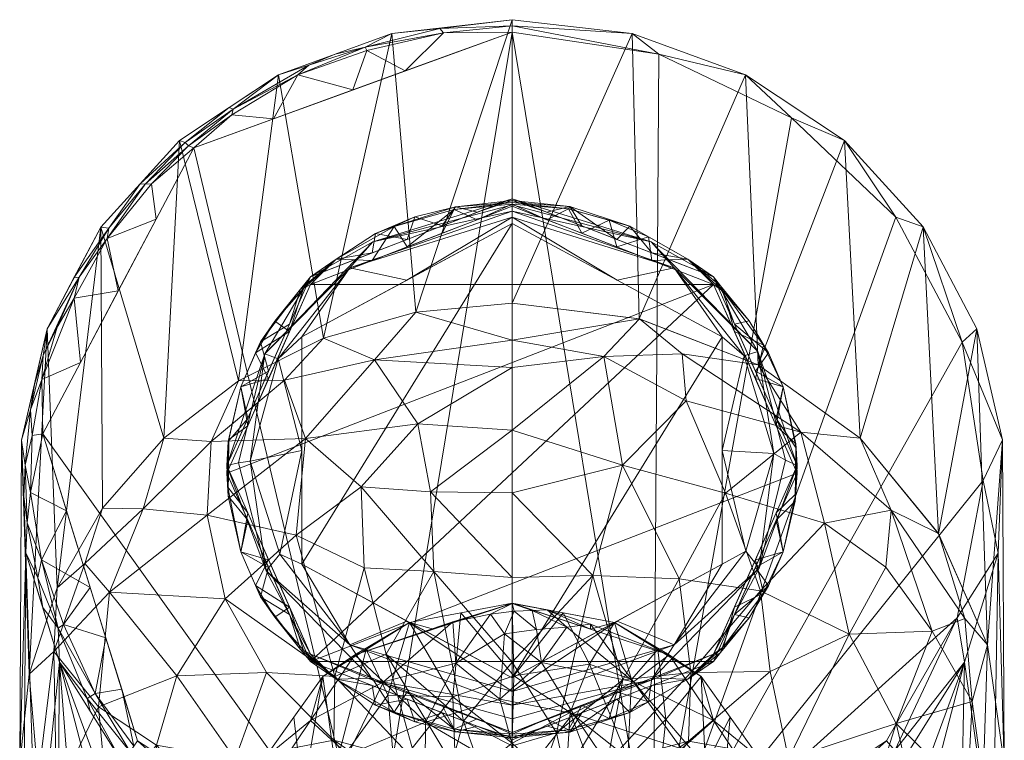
# Model space of a CAD drawing. Header units: millimetres. Extents: x -29 to 29, y -29 to 228.
# Tile 131 of 131: x -23 to 23, y 194 to 228. Entities that reach past the tile are written whole.
import ezdxf

# ---------------------------------------------------------------- set-up
doc = ezdxf.new("R2010")
doc.units = ezdxf.units.MM
doc.layers.add('A-GENM', color=13, linetype='Continuous')

# ---------------------------------------------------------------- blocks, each defined once
blk = doc.blocks.new('MODEL_FD1802-0GAA111AA - MODEL_FD1802-0GAA111AA-453237-Preview')
at = {"layer": 'A-GENM', "lineweight": 9}
mesh = blk.add_polyface(dxfattribs=at)
corners = [(0, -200.833, 182.222), (-4.849, -199.93, 181.881), (-8.959, -197.359, 180.911), (-11.704, -193.512, 179.46), (-12.666, -188.983, 177.751), (-11.679, -184.785, 176.022), (-9.986, -180.805, 174.06), (-8.969, -176.929, 171.623), (-8.678, -177.5, 170.855), (-8.387, -178.07, 170.087), (-10.715, -184.978, 174.043), (-11.648, -192.165, 176.953), (-7.44, -198.399, 179.305), (0, -200.829, 180.222), (0, -200.831, 181.222), (-9.544, -195.282, 178.129), (-3.72, -199.614, 179.763), (-11.181, -188.571, 175.498), (-9.551, -181.524, 172.065)]
mesh.append_faces([[corners[k] for k in face] for face in [(18, 8, 9), (8, 6, 7)]], dxfattribs={"vtx0": -1})
mesh.append_faces([[corners[k] for k in face] for face in [(17, 5, 10), (12, 2, 15), (5, 17, 4), (4, 11, 3)]], dxfattribs={"vtx0": -1, "vtx1": -1})
mesh.append_faces([[corners[k] for k in face] for face in [(16, 14, 1), (8, 18, 6)]], dxfattribs={"vtx0": -1, "vtx1": -1, "vtx2": -1})
mesh.append_faces([[corners[k] for k in face] for face in [(3, 11, 15), (1, 12, 16)]], dxfattribs={"vtx0": -1, "vtx2": -1})
mesh.append_faces([[corners[k] for k in face] for face in [(17, 11, 4), (1, 2, 12), (18, 10, 6), (2, 3, 15), (5, 6, 10)]], dxfattribs={"vtx1": -1, "vtx2": -1})
mesh.append_faces([[corners[k] for k in face] for face in [(14, 0, 1), (16, 13, 14)]], dxfattribs={"vtx2": -1})
mesh = blk.add_polyface(dxfattribs=at)
corners = [(0, -200.833, 182.222), (0, -200.831, 181.222), (0, -200.829, 180.222), (7.44, -198.399, 179.305), (11.648, -192.165, 176.953), (10.715, -184.978, 174.043), (8.387, -178.07, 170.087), (8.678, -177.5, 170.855), (8.969, -176.929, 171.623), (9.986, -180.805, 174.06), (11.679, -184.785, 176.022), (12.666, -188.983, 177.751), (11.704, -193.512, 179.46), (8.959, -197.359, 180.911), (4.849, -199.93, 181.881), (9.544, -195.282, 178.129), (3.72, -199.614, 179.763), (11.181, -188.571, 175.498), (9.551, -181.524, 172.065)]
mesh.append_faces([[corners[k] for k in face] for face in [(5, 10, 17), (15, 13, 3), (11, 17, 10), (12, 4, 11)]], dxfattribs={"vtx0": -1, "vtx1": -1})
mesh.append_faces([[corners[k] for k in face] for face in [(14, 1, 16), (9, 18, 7)]], dxfattribs={"vtx0": -1, "vtx1": -1, "vtx2": -1})
mesh.append_faces([[corners[k] for k in face] for face in [(11, 4, 17), (3, 13, 14), (9, 5, 18), (15, 12, 13), (5, 9, 10)]], dxfattribs={"vtx0": -1, "vtx2": -1})
mesh.append_faces([[corners[k] for k in face] for face in [(6, 7, 18), (8, 9, 7)]], dxfattribs={"vtx1": -1})
mesh.append_faces([[corners[k] for k in face] for face in [(15, 4, 12), (16, 3, 14)]], dxfattribs={"vtx1": -1, "vtx2": -1})
mesh.append_faces([[corners[k] for k in face] for face in [(14, 0, 1), (1, 2, 16)]], dxfattribs={"vtx2": -1})
mesh = blk.add_polyface(dxfattribs=at)
corners = [(8.387, -178.07, 170.087), (10.715, -184.978, 174.043), (11.648, -192.165, 176.953), (7.44, -198.399, 179.305), (0, -200.829, 180.222), (0, -200.829, 180.222), (-7.44, -198.399, 179.305), (-11.648, -192.165, 176.953), (-10.715, -184.978, 174.043), (-8.387, -178.07, 170.087), (0, -178.07, 170.087), (0, -188.504, 175.56), (0, -200.829, 180.222), (-2.895, -195.615, 178.255), (0, -200.829, 180.222), (0.353, -199.386, 179.677), (4.092, -195.203, 178.099), (-2.589, -199.704, 179.797), (3.138, -178.07, 170.087), (1.839, -183.25, 173.205), (-3.138, -178.07, 170.087), (-1.704, -181.524, 172.288), (-9.359, -180.953, 171.738), (-5.763, -178.07, 170.087), (-5.997, -182.965, 173.059), (-6.557, -188.135, 175.412), (-1.571, -185.102, 174.1), (-4.682, -180.362, 171.613), (5.972, -187.175, 175.015), (1.628, -180.379, 171.623), (9.359, -180.953, 171.738), (5.474, -181.816, 172.45), (4.12, -191.084, 176.545), (-0.45, -192.557, 177.101), (-5.295, -192.081, 176.921), (-9.544, -195.282, 178.129), (-5.754, -197.112, 178.819), (-8.021, -193.95, 177.626), (-8.666, -191.157, 176.572), (-11.181, -188.571, 175.498), (11.181, -188.571, 175.498), (8.351, -190.307, 176.252), (7.772, -193.657, 177.516), (9.544, -195.282, 178.129), (6.084, -197.112, 178.819), (2.805, -199.958, 179.893), (2.667, -197.997, 179.153), (0.576, -196.301, 178.513), (-1.4, -198.028, 179.165), (-1.164, -199.594, 179.756), (0, -200.829, 180.222), (-0.106, -200.462, 180.083), (1.026, -200.325, 180.032), (-0.956, -200.499, 180.098), (0, -200.829, 180.222), (-3.72, -199.614, 179.763), (-1.666, -200.522, 180.106), (-3.719, -199.845, 179.851), (-7.757, -185.631, 174.342), (-4.599, -184.987, 174.047), (1.493, -185.983, 174.499), (3.147, -188.212, 175.443), (-3.137, -187.558, 175.176), (5.763, -178.07, 170.087), (7.233, -184.614, 173.872), (3.72, -199.614, 179.763), (0, -200.829, 180.222)]
mesh.append_faces([[corners[k] for k in face] for face in [(52, 45, 14), (55, 56, 5)]], dxfattribs={"vtx0": -1})
mesh.append_faces([[corners[k] for k in face] for face in [(10, 21, 20), (20, 27, 23), (8, 58, 39), (3, 44, 43)]], dxfattribs={"vtx0": -1, "vtx1": -1})
mesh.append_faces([[corners[k] for k in face] for face in [(27, 21, 24), (51, 49, 15), (10, 29, 21), (47, 48, 13), (29, 31, 19), (37, 13, 36), (58, 8, 24), (45, 52, 46), (61, 11, 60), (26, 60, 11), (46, 47, 16), (49, 17, 48), (62, 34, 25), (44, 42, 43), (44, 16, 42), (32, 33, 11), (31, 63, 30), (18, 31, 29), (27, 22, 23), (19, 60, 26), (21, 26, 59), (21, 19, 26), (11, 33, 34), (38, 39, 25), (11, 62, 26), (25, 58, 59), (21, 27, 20), (22, 27, 24), (64, 40, 28), (32, 41, 42), (21, 29, 19), (19, 31, 64), (40, 41, 28), (16, 47, 33), (16, 33, 32), (33, 13, 34), (38, 34, 37), (17, 57, 36), (37, 7, 38), (36, 13, 48), (13, 37, 34), (36, 35, 37), (25, 34, 38), (42, 41, 2), (28, 41, 32), (32, 42, 16), (45, 44, 3), (46, 16, 44), (46, 52, 15), (45, 46, 44), (15, 48, 47), (15, 47, 46), (33, 47, 13), (49, 48, 15), (36, 48, 17), (53, 17, 49), (15, 52, 51), (51, 53, 49), (56, 17, 53), (17, 56, 57), (57, 56, 55), (36, 57, 6), (59, 58, 24), (39, 58, 25), (21, 59, 24), (59, 26, 62), (19, 28, 60), (61, 60, 28), (28, 32, 61), (32, 11, 61), (34, 62, 11), (59, 62, 25), (19, 64, 28), (30, 64, 31)]], dxfattribs={"vtx0": -1, "vtx1": -1, "vtx2": -1})
mesh.append_faces([[corners[k] for k in face] for face in [(37, 35, 7), (29, 10, 18), (64, 1, 40), (64, 30, 1), (36, 6, 35), (38, 7, 39), (41, 40, 2), (42, 2, 43), (45, 3, 65), (31, 18, 63)]], dxfattribs={"vtx0": -1, "vtx2": -1})
mesh.append_faces([[corners[k] for k in face] for face in [(54, 56, 53), (0, 30, 63), (50, 51, 52)]], dxfattribs={"vtx1": -1})
mesh.append_faces([[corners[k] for k in face] for face in [(8, 22, 24), (55, 6, 57)]], dxfattribs={"vtx1": -1, "vtx2": -1})
mesh.append_faces([[corners[k] for k in face] for face in [(22, 9, 23), (51, 12, 53), (65, 66, 45)]], dxfattribs={"vtx2": -1})
mesh = blk.add_polyface(dxfattribs=at)
corners = [(-18.524, -193.403, 125.938), (-21.423, -198.044, 127.69), (-23.021, -203.207, 129.638), (-23.222, -208.573, 131.662), (-22.012, -213.831, 133.646), (-19.467, -218.648, 135.464), (-15.738, -222.739, 137.007), (-11.052, -225.852, 138.182), (-5.695, -227.798, 138.916), (0, -228.459, 139.166), (0, -215.037, 174.737), (-6.022, -214.297, 174.458), (-11.652, -212.117, 173.635), (-16.485, -208.648, 172.327), (-20.192, -204.127, 170.621), (-22.522, -198.86, 168.633), (-23.313, -193.225, 166.507), (-22.764, -188.518, 164.731), (-21.142, -184.033, 163.039), (-18.524, -179.981, 161.51), (-18.524, -183.425, 152.383), (-18.525, -186.87, 143.257), (-18.524, -190.136, 134.597)]
mesh.append_faces([[corners[k] for k in face] for face in [(10, 8, 9)]], dxfattribs={"vtx0": -1})
mesh.append_faces([[corners[k] for k in face] for face in [(4, 15, 3)]], dxfattribs={"vtx0": -1, "vtx1": -1})
mesh.append_faces([[corners[k] for k in face] for face in [(1, 18, 21)]], dxfattribs={"vtx0": -1, "vtx1": -1, "vtx2": -1})
mesh.append_faces([[corners[k] for k in face] for face in [(17, 1, 2), (1, 21, 22), (16, 2, 3), (18, 20, 21), (1, 17, 18), (2, 16, 17), (3, 15, 16), (13, 5, 6), (14, 4, 5), (11, 7, 8), (6, 12, 13), (7, 11, 12), (8, 10, 11)]], dxfattribs={"vtx0": -1, "vtx2": -1})
mesh.append_faces([[corners[k] for k in face] for face in [(6, 7, 12), (14, 15, 4), (13, 14, 5)]], dxfattribs={"vtx1": -1, "vtx2": -1})
mesh.append_faces([[corners[k] for k in face] for face in [(22, 0, 1), (18, 19, 20)]], dxfattribs={"vtx2": -1})
mesh = blk.add_polyface(dxfattribs=at)
corners = [(0, -228.459, 139.166), (5.694, -227.798, 138.917), (11.052, -225.852, 138.182), (15.74, -222.737, 137.007), (19.47, -218.644, 135.462), (22.016, -213.821, 133.642), (23.223, -208.562, 131.658), (23.023, -203.216, 129.641), (21.426, -198.05, 127.692), (18.524, -193.403, 125.938), (18.524, -190.136, 134.597), (18.524, -186.869, 143.256), (18.524, -185.491, 146.907), (18.524, -184.114, 150.558), (18.524, -182.736, 154.208), (18.524, -181.359, 157.859), (18.524, -179.981, 161.51), (20.208, -182.349, 162.403), (21.549, -184.902, 163.367), (22.523, -187.597, 164.383), (23.115, -190.388, 165.436), (23.313, -193.225, 166.507), (22.865, -197.48, 168.113), (21.538, -201.572, 169.657), (19.384, -205.343, 171.079), (16.485, -208.648, 172.327), (12.952, -211.361, 173.35), (8.921, -213.377, 174.111), (4.548, -214.618, 174.579), (0, -215.037, 174.737)]
mesh.append_faces([[corners[k] for k in face] for face in [(10, 8, 9)]], dxfattribs={"vtx0": -1})
mesh.append_faces([[corners[k] for k in face] for face in [(1, 28, 0), (2, 27, 1), (25, 4, 24), (8, 19, 7), (11, 8, 10), (20, 7, 19), (7, 21, 6)]], dxfattribs={"vtx0": -1, "vtx1": -1})
mesh.append_faces([[corners[k] for k in face] for face in [(8, 11, 17)]], dxfattribs={"vtx0": -1, "vtx1": -1, "vtx2": -1})
mesh.append_faces([[corners[k] for k in face] for face in [(25, 3, 4), (23, 4, 5), (6, 21, 22)]], dxfattribs={"vtx0": -1, "vtx2": -1})
mesh.append_faces([[corners[k] for k in face] for face in [(17, 11, 12, 13)]], dxfattribs={"vtx0": -1, "vtx3": -1})
mesh.append_faces([[corners[k] for k in face] for face in [(16, 17, 15)]], dxfattribs={"vtx1": -1})
mesh.append_faces([[corners[k] for k in face] for face in [(5, 6, 22), (2, 3, 26), (26, 27, 2), (27, 28, 1), (22, 23, 5), (25, 26, 3), (23, 24, 4), (18, 19, 8), (20, 21, 7), (14, 15, 17), (17, 18, 8), (13, 14, 17)]], dxfattribs={"vtx1": -1, "vtx2": -1})
mesh.append_faces([[corners[k] for k in face] for face in [(28, 29, 0)]], dxfattribs={"vtx2": -1})
mesh = blk.add_polyface(dxfattribs=at)
corners = [(17.729, -194.324, 125.217), (22.225, -208.847, 130.697), (15.063, -222.401, 135.811), (-0.001, -227.876, 137.877), (-6.96, -226.835, 137.484), (-13.231, -223.81, 136.343), (-18.179, -219.105, 134.567), (-21.31, -213.188, 132.335), (-22.31, -206.651, 129.868), (-21.077, -200.147, 127.414), (-17.729, -194.324, 125.217), (-12.805, -189.932, 123.56), (-6.69, -187.155, 122.512), (0, -186.124, 122.123), (6.69, -187.156, 122.512), (12.805, -189.932, 123.56)]
mesh.append_faces([[corners[k] for k in face] for face in [(5, 12, 4), (4, 12, 3), (2, 14, 1)]], dxfattribs={"vtx0": -1, "vtx1": -1})
mesh.append_faces([[corners[k] for k in face] for face in [(12, 14, 3)]], dxfattribs={"vtx0": -1, "vtx1": -1, "vtx2": -1})
mesh.append_faces([[corners[k] for k in face] for face in [(12, 5, 6), (12, 7, 8)]], dxfattribs={"vtx0": -1, "vtx2": -1})
mesh.append_faces([[corners[k] for k in face] for face in [(11, 12, 10), (15, 0, 14)]], dxfattribs={"vtx1": -1})
mesh.append_faces([[corners[k] for k in face] for face in [(6, 7, 12), (2, 3, 14), (9, 10, 12), (0, 1, 14), (8, 9, 12)]], dxfattribs={"vtx1": -1, "vtx2": -1})
mesh.append_faces([[corners[k] for k in face] for face in [(12, 13, 14)]], dxfattribs={"vtx2": -1})
mesh = blk.add_polyface(dxfattribs=at)
corners = [(-12.666, -188.983, 177.751), (-11.704, -193.512, 179.46), (-8.959, -197.359, 180.911), (-4.849, -199.93, 181.881), (0, -200.833, 182.222), (4.849, -199.93, 181.881), (8.959, -197.359, 180.911), (11.704, -193.512, 179.46), (12.666, -188.983, 177.751), (9.683, -188.485, 179.069), (6.543, -188.105, 180.075), (3.298, -187.863, 180.718), (0, -187.778, 180.944), (0, -187.778, 180.944), (0, -187.778, 180.944), (0, -187.778, 180.944), (0, -187.778, 180.944), (0, -187.778, 180.944), (0, -187.778, 180.944), (0, -187.778, 180.944), (0, -187.778, 180.944), (0, -187.778, 180.944), (0, -187.778, 180.944), (0, -187.778, 180.944), (0, -187.778, 180.944), (0, -187.778, 180.944), (-3.298, -187.863, 180.718), (-6.543, -188.105, 180.075), (-9.683, -188.485, 179.069), (0, -194.21, 182.384), (0.263, -190.936, 181.878), (-1.649, -187.82, 180.831), (-2.514, -191.919, 181.94), (-5.487, -193.497, 181.684), (-2.75, -195.665, 182.325), (2.648, -192.137, 181.964), (5.571, -192.922, 181.584), (2.798, -196.412, 182.34), (-10.332, -195.436, 180.186), (-8.113, -188.295, 179.572), (-9.168, -193.117, 180.507), (-7.288, -195.328, 181.391), (10.332, -195.436, 180.186), (8.113, -188.295, 179.572), (8.352, -193.059, 180.796), (1.649, -187.82, 180.831), (6.904, -198.645, 181.396), (5.873, -196.486, 181.813), (-0.084, -197.395, 182.49), (-2.425, -200.381, 182.052), (-3.671, -197.947, 182.212), (-5.654, -197.223, 181.867), (-6.904, -198.645, 181.396), (9.901, -191.774, 179.955), (-10.689, -188.653, 178.624), (-12.302, -190.697, 178.398), (-12.003, -192.104, 178.929), (-11.677, -188.818, 178.187), (12.302, -190.697, 178.398), (10.689, -188.653, 178.624), (10.186, -188.569, 178.846), (11.677, -188.818, 178.187), (-4.302, -191.581, 181.612), (-4.92, -187.984, 180.397), (4.92, -187.984, 180.397), (2.425, -200.381, 182.052), (-6.926, -191.891, 181.045)]
mesh.append_faces([[corners[k] for k in face] for face in [(28, 40, 39), (42, 53, 6), (45, 35, 11), (4, 48, 49), (52, 41, 2), (7, 53, 42), (57, 56, 54), (56, 57, 55), (9, 7, 60), (27, 66, 63), (65, 48, 4)]], dxfattribs={"vtx0": -1, "vtx1": -1})
mesh.append_faces([[corners[k] for k in face] for face in [(62, 63, 33), (51, 3, 50), (32, 62, 34), (62, 32, 26), (30, 32, 29), (31, 32, 30), (48, 34, 50), (48, 50, 49), (37, 35, 29), (36, 35, 37), (29, 48, 37), (32, 34, 29), (5, 47, 37), (35, 45, 30), (47, 44, 36), (35, 30, 29), (53, 44, 6), (9, 53, 7), (10, 36, 44), (36, 11, 35), (40, 28, 38), (48, 65, 37), (66, 40, 41), (66, 41, 33), (41, 52, 51), (41, 40, 2), (29, 34, 48), (44, 47, 46), (37, 47, 36), (63, 66, 33), (41, 51, 33), (33, 50, 34), (33, 51, 50), (44, 53, 43), (34, 62, 33), (40, 66, 27)]], dxfattribs={"vtx0": -1, "vtx1": -1, "vtx2": -1})
mesh.append_faces([[corners[k] for k in face] for face in [(1, 28, 54), (32, 31, 26), (28, 1, 38), (40, 38, 2), (47, 5, 46), (36, 10, 64), (53, 9, 43), (44, 46, 6), (50, 3, 49), (58, 61, 59), (7, 59, 60), (62, 26, 63)]], dxfattribs={"vtx0": -1, "vtx2": -1})
mesh.append_faces([[corners[k] for k in face] for face in [(7, 58, 59), (27, 39, 40), (43, 10, 44), (52, 3, 51), (56, 1, 54), (64, 11, 36), (65, 5, 37)]], dxfattribs={"vtx1": -1, "vtx2": -1})
mesh.append_faces([[corners[k] for k in face] for face in [(45, 12, 30), (30, 25, 31), (57, 0, 55), (58, 8, 61)]], dxfattribs={"vtx2": -1})
mesh = blk.add_polyface(dxfattribs=at)
corners = [(0, -188.762, 178.335), (-9.321, -189.331, 176.826), (-16.704, -190.434, 173.904), (-21.563, -191.816, 170.241), (-23.313, -193.225, 166.507), (-22.519, -198.869, 168.637), (-20.19, -204.13, 170.622), (-16.485, -208.648, 172.327), (-11.655, -212.115, 173.635), (-6.032, -214.294, 174.457), (0, -215.037, 174.737), (0, -211.991, 177.853), (0, -206.062, 179.801), (0, -198.052, 180.117), (0, -188.762, 178.335), (0, -188.762, 178.335), (0, -188.762, 178.335), (0, -188.762, 178.335), (0, -188.762, 178.335), (0, -188.762, 178.335), (0, -188.762, 178.335), (-11.76, -201.422, 178.096), (-8.351, -194.299, 178.525), (-5.247, -197.203, 179.621), (-8.24, -210.42, 177.296), (-19.896, -199.513, 173.181), (-6.018, -191.038, 178.268), (-13.1, -193.465, 176.706), (-4.508, -193.286, 179.116), (-2.106, -194.698, 179.649), (-3.825, -202.143, 179.981), (-13.671, -208.927, 175.362), (-17.948, -205.244, 173.662), (-14.799, -204.624, 176.317), (-15.967, -199.376, 176.116), (-10.107, -206.049, 178.153), (-5.236, -207.375, 179.102), (0, -194.087, 179.356), (-5.342, -189.088, 177.47), (-18.19, -195.149, 174.256), (-4.029, -191.326, 178.711), (-2.532, -192.727, 179.239), (-8.473, -197.556, 178.981), (-7.917, -201.996, 179.263), (0, -213.291, 176.523), (-4.347, -212.508, 177.119), (-8.062, -212.636, 175.81), (-22.31, -192.418, 168.647), (-21.788, -196.19, 170.962), (-21.445, -200.114, 171.085), (-12.221, -197.597, 177.775), (-13.013, -189.883, 175.365), (0, -202.057, 179.959), (-17.7, -202.55, 174.755), (0, -209.027, 178.827), (-19.134, -191.125, 172.073)]
mesh.append_faces([[corners[k] for k in face] for face in [(29, 37, 15), (40, 28, 18), (26, 40, 19), (28, 41, 17)]], dxfattribs={"vtx0": -1})
mesh.append_faces([[corners[k] for k in face] for face in [(8, 31, 7), (1, 26, 38), (37, 29, 13), (47, 48, 3), (54, 45, 11)]], dxfattribs={"vtx0": -1, "vtx1": -1})
mesh.append_faces([[corners[k] for k in face] for face in [(46, 31, 8), (27, 34, 50), (25, 34, 39), (9, 45, 46), (13, 29, 30), (32, 7, 31), (42, 23, 28), (33, 35, 21), (30, 43, 36), (40, 26, 22), (45, 54, 36), (27, 22, 26), (48, 49, 25), (48, 25, 39), (29, 23, 30), (48, 39, 3), (42, 28, 22), (43, 21, 35), (28, 23, 41), (31, 35, 33), (25, 53, 34), (33, 53, 32), (33, 32, 31), (49, 32, 25), (35, 31, 24), (33, 21, 34), (50, 34, 21), (39, 27, 2), (36, 35, 24), (43, 23, 42), (36, 24, 45), (12, 30, 36), (27, 39, 34), (28, 40, 22), (29, 41, 23), (50, 42, 22), (42, 21, 43), (36, 43, 35), (30, 23, 43), (46, 45, 24), (9, 44, 45), (31, 46, 24), (47, 5, 48), (49, 48, 5), (32, 49, 6), (42, 50, 21), (27, 50, 22), (1, 27, 26), (34, 53, 33), (25, 32, 53)]], dxfattribs={"vtx0": -1, "vtx1": -1, "vtx2": -1})
mesh.append_faces([[corners[k] for k in face] for face in [(30, 52, 13), (39, 2, 55), (27, 1, 51), (30, 12, 52), (39, 55, 3)]], dxfattribs={"vtx0": -1, "vtx2": -1})
mesh.append_faces([[corners[k] for k in face] for face in [(4, 5, 47)]], dxfattribs={"vtx1": -1})
mesh.append_faces([[corners[k] for k in face] for face in [(6, 7, 32), (44, 11, 45), (8, 9, 46), (5, 6, 49), (51, 2, 27), (54, 12, 36)]], dxfattribs={"vtx1": -1, "vtx2": -1})
mesh.append_faces([[corners[k] for k in face] for face in [(29, 16, 41), (9, 10, 44), (26, 20, 38)]], dxfattribs={"vtx2": -1})
mesh = blk.add_polyface(dxfattribs=at)
corners = [(0, -188.762, 178.335), (0, -198.052, 180.117), (0, -206.062, 179.801), (0, -211.991, 177.853), (0, -215.037, 174.737), (4.548, -214.618, 174.579), (8.921, -213.377, 174.111), (12.952, -211.361, 173.35), (16.485, -208.648, 172.327), (19.384, -205.343, 171.079), (21.538, -201.572, 169.657), (22.865, -197.48, 168.113), (23.313, -193.225, 166.507), (21.563, -191.816, 170.241), (16.704, -190.434, 173.904), (9.321, -189.331, 176.826), (0, -188.762, 178.335), (0, -188.762, 178.335), (0, -188.762, 178.335), (0, -188.762, 178.335), (0, -188.762, 178.335), (0, -188.762, 178.335), (0, -188.762, 178.335), (13.575, -201.042, 177.347), (9.782, -208.626, 177.528), (5.963, -198.425, 179.607), (19.057, -201.365, 173.786), (8.437, -194.36, 178.515), (14.241, -208.488, 175.212), (6.517, -212.351, 176.67), (2.298, -195.259, 179.722), (21.689, -198.543, 171.049), (4.538, -193.316, 179.118), (6.057, -191.054, 178.264), (13.11, -193.452, 176.699), (19.587, -195.936, 173.296), (3.701, -202.333, 179.987), (0, -213.291, 176.523), (4.465, -209.322, 178.664), (20.228, -202.71, 171.997), (17.473, -205.31, 174.122), (14.436, -205.01, 176.439), (10.214, -204.053, 178.449), (5.342, -189.088, 177.47), (0, -194.087, 179.356), (4.081, -191.36, 178.712), (8.389, -197.362, 178.983), (11.629, -197.564, 177.996), (15.875, -197.405, 176.041), (7.135, -206.342, 178.947), (6.998, -202.514, 179.448), (3.861, -206.113, 179.562), (16.833, -194.112, 174.936), (10.776, -211.392, 175.467), (22.438, -192.521, 168.374), (2.842, -193.253, 179.321), (13.013, -189.883, 175.365), (19.134, -191.125, 172.073), (0, -202.057, 179.959), (0, -209.027, 178.827)]
mesh.append_faces([[corners[k] for k in face] for face in [(33, 43, 17), (5, 37, 4), (32, 45, 19), (54, 11, 12)]], dxfattribs={"vtx0": -1})
mesh.append_faces([[corners[k] for k in face] for face in [(56, 52, 14), (10, 39, 9), (9, 40, 8), (6, 29, 5), (8, 28, 7), (59, 51, 2), (43, 33, 15), (7, 53, 6), (2, 51, 58)]], dxfattribs={"vtx0": -1, "vtx1": -1})
mesh.append_faces([[corners[k] for k in face] for face in [(34, 15, 33), (32, 27, 45), (42, 24, 41), (11, 54, 31), (34, 47, 48), (26, 41, 40), (40, 9, 39), (31, 26, 39), (41, 28, 40), (38, 29, 24), (30, 36, 25), (55, 25, 32), (46, 27, 32), (24, 49, 38), (33, 27, 34), (26, 31, 35), (3, 29, 38), (29, 53, 24), (25, 55, 30), (29, 37, 5), (53, 29, 6), (53, 7, 28), (35, 31, 13), (46, 32, 25), (46, 47, 27), (51, 36, 58), (48, 26, 35), (48, 52, 34), (51, 38, 49), (24, 42, 49), (51, 59, 38), (31, 39, 10), (40, 39, 26), (41, 26, 23), (8, 40, 28), (42, 41, 23), (24, 28, 41), (46, 42, 23), (50, 36, 49), (33, 45, 27), (46, 25, 50), (47, 46, 23), (48, 47, 23), (34, 27, 47), (26, 48, 23), (52, 48, 35), (50, 49, 42), (51, 49, 36), (46, 50, 42), (36, 50, 25), (52, 35, 57), (24, 53, 28), (52, 56, 34), (1, 36, 30)]], dxfattribs={"vtx0": -1, "vtx1": -1, "vtx2": -1})
mesh.append_faces([[corners[k] for k in face] for face in [(31, 10, 11), (52, 57, 14), (36, 1, 58), (35, 13, 57)]], dxfattribs={"vtx0": -1, "vtx2": -1})
mesh.append_faces([[corners[k] for k in face] for face in [(20, 55, 32)]], dxfattribs={"vtx1": -1})
mesh.append_faces([[corners[k] for k in face] for face in [(44, 1, 30), (3, 37, 29), (56, 15, 34), (54, 13, 31), (59, 3, 38)]], dxfattribs={"vtx1": -1, "vtx2": -1})
mesh.append_faces([[corners[k] for k in face] for face in [(33, 18, 45), (30, 22, 44), (55, 21, 30)]], dxfattribs={"vtx2": -1})
mesh = blk.add_polyface(dxfattribs=at)
corners = [(-18.524, -193.403, 125.938), (-18.126, -193.863, 125.578), (-17.729, -194.324, 125.217), (-21.077, -200.147, 127.414), (-22.31, -206.651, 129.868), (-21.31, -213.188, 132.335), (-18.179, -219.105, 134.567), (-13.231, -223.81, 136.343), (-6.96, -226.835, 137.484), (0, -227.876, 137.877), (0, -228.168, 138.521), (0, -228.459, 139.166), (-5.695, -227.798, 138.916), (-11.052, -225.852, 138.182), (-15.738, -222.739, 137.007), (-19.467, -218.648, 135.464), (-22.012, -213.831, 133.646), (-23.222, -208.573, 131.662), (-23.021, -203.207, 129.638), (-21.423, -198.044, 127.69)]
mesh.append_faces([[corners[k] for k in face] for face in [(1, 19, 0), (3, 1, 2)]], dxfattribs={"vtx0": -1})
mesh.append_faces([[corners[k] for k in face] for face in [(19, 3, 18), (7, 14, 6)]], dxfattribs={"vtx0": -1, "vtx1": -1})
mesh.append_faces([[corners[k] for k in face] for face in [(1, 3, 19), (12, 8, 10)]], dxfattribs={"vtx0": -1, "vtx1": -1, "vtx2": -1})
mesh.append_faces([[corners[k] for k in face] for face in [(5, 15, 16), (13, 7, 8)]], dxfattribs={"vtx0": -1, "vtx2": -1})
mesh.append_faces([[corners[k] for k in face] for face in [(9, 10, 8)]], dxfattribs={"vtx1": -1})
mesh.append_faces([[corners[k] for k in face] for face in [(17, 18, 4), (16, 17, 5), (3, 4, 18), (4, 5, 17), (14, 15, 6), (13, 14, 7), (12, 13, 8), (5, 6, 15)]], dxfattribs={"vtx1": -1, "vtx2": -1})
mesh.append_faces([[corners[k] for k in face] for face in [(10, 11, 12)]], dxfattribs={"vtx2": -1})
mesh = blk.add_polyface(dxfattribs=at)
corners = [(0, -228.459, 139.166), (0, -228.168, 138.521), (0, -227.876, 137.877), (15.063, -222.401, 135.811), (22.225, -208.847, 130.697), (17.729, -194.324, 125.217), (18.08, -193.807, 125.556), (18.524, -193.403, 125.938), (21.426, -198.05, 127.692), (23.023, -203.216, 129.641), (23.223, -208.562, 131.658), (22.016, -213.821, 133.642), (19.47, -218.644, 135.462), (15.74, -222.737, 137.007), (11.052, -225.852, 138.182), (5.694, -227.798, 138.917), (7.532, -225.139, 136.844), (19.977, -201.586, 127.957), (18.644, -215.624, 133.254), (22.799, -206.076, 130.185), (13.209, -224.225, 137.034), (22.267, -211.434, 132.2), (17.371, -220.675, 135.71), (5.061, -226.037, 137.183), (6.954, -227.152, 138.139), (19.24, -199.203, 127.058), (21.487, -199.65, 127.762), (6.872, -227.007, 137.796), (3.237, -227.833, 138.18), (10.141, -225.85, 137.504), (3.421, -228.035, 138.668), (11.298, -223.77, 136.328), (21.233, -199.83, 127.542), (19.734, -196.562, 126.383), (21.101, -205.216, 129.327), (22.275, -202.885, 128.838), (20.114, -196.318, 126.705), (20.489, -216.278, 134.077), (9.616, -226.311, 138.029), (22.447, -202.03, 128.868), (8.373, -226.825, 138.549), (22.953, -204.642, 129.911), (23.049, -207.366, 130.936), (22.619, -211.191, 132.65), (22.207, -212.56, 132.899), (22.715, -208.771, 131.199), (23.123, -205.889, 130.65), (22.809, -209.984, 131.937), (21.539, -213.903, 133.159), (20.435, -212.236, 131.975), (20.736, -215.272, 133.409), (16.854, -219.012, 134.533), (19.165, -218.097, 134.488), (22.224, -200.633, 128.666), (19.093, -218.583, 134.967), (13.396, -224.295, 137.594), (17.605, -220.691, 136.235), (15.321, -222.483, 136.196), (15.472, -222.639, 136.587), (17.074, -220.696, 135.419), (13.274, -223.96, 136.637), (2.53, -226.957, 137.53), (2.847, -228.129, 139.041), (17.904, -194.066, 125.387), (18.484, -196.764, 126.138), (19.975, -195.727, 126.815), (20.743, -216.232, 134.552)]
mesh.append_faces([[corners[k] for k in face] for face in [(16, 27, 23), (43, 47, 10), (17, 35, 34), (1, 30, 0), (18, 52, 51), (15, 24, 40), (10, 42, 46), (13, 58, 56), (51, 59, 3), (65, 36, 7)]], dxfattribs={"vtx0": -1, "vtx1": -1})
mesh.append_faces([[corners[k] for k in face] for face in [(33, 64, 63), (28, 24, 30), (51, 52, 59), (17, 32, 35), (27, 16, 29), (35, 19, 34), (38, 40, 24), (4, 45, 21), (21, 45, 47), (25, 33, 32), (41, 46, 42), (27, 24, 28), (52, 37, 54), (57, 58, 20), (37, 50, 48), (26, 35, 32), (6, 36, 33), (20, 29, 60), (21, 50, 49), (29, 20, 38), (22, 56, 58), (26, 53, 39), (23, 27, 28), (24, 27, 29), (30, 1, 28), (24, 29, 38), (15, 30, 24), (60, 57, 20), (26, 36, 8), (32, 33, 26), (35, 26, 39), (9, 41, 39), (33, 36, 26), (39, 41, 35), (20, 14, 38), (19, 35, 41), (42, 19, 41), (42, 45, 19), (43, 44, 47), (10, 47, 42), (21, 44, 48), (19, 45, 4), (44, 21, 47), (42, 47, 45), (37, 48, 44), (21, 48, 50), (37, 52, 50), (59, 57, 3), (18, 50, 52), (22, 52, 54), (22, 57, 59), (57, 22, 58), (22, 54, 56), (20, 58, 55), (22, 59, 52), (57, 60, 3), (31, 60, 29), (11, 37, 44), (37, 66, 54)]], dxfattribs={"vtx0": -1, "vtx1": -1, "vtx2": -1})
mesh.append_faces([[corners[k] for k in face] for face in [(32, 17, 25), (54, 66, 12), (28, 1, 2), (29, 16, 31), (26, 8, 53), (38, 14, 40), (41, 9, 46), (37, 11, 66), (54, 12, 56), (33, 25, 64)]], dxfattribs={"vtx0": -1, "vtx2": -1})
mesh.append_faces([[corners[k] for k in face] for face in [(5, 63, 64)]], dxfattribs={"vtx1": -1})
mesh.append_faces([[corners[k] for k in face] for face in [(13, 55, 58), (55, 14, 20), (62, 0, 30, 15), (6, 7, 36), (61, 23, 28, 2), (63, 6, 33), (4, 34, 19), (65, 8, 36), (43, 11, 44), (49, 4, 21), (18, 49, 50), (53, 9, 39), (31, 3, 60)]], dxfattribs={"vtx1": -1, "vtx2": -1})
mesh = blk.add_polyface(dxfattribs=at)
corners = [(0, -194.369, 125.234), (-9.546, -198.069, 126.63), (-13.5, -207, 130), (-9.546, -215.931, 133.37), (0, -219.631, 134.766), (9.546, -215.931, 133.37), (13.5, -207, 130), (9.546, -198.069, 126.63)]
mesh.append_faces([[corners[k] for k in face] for face in [(7, 2, 3)]], dxfattribs={"vtx0": -1, "vtx2": -1})
mesh.append_faces([[corners[k] for k in face] for face in [(5, 6, 3), (6, 7, 3), (1, 2, 7)]], dxfattribs={"vtx1": -1, "vtx2": -1})
mesh.append_faces([[corners[k] for k in face] for face in [(3, 4, 5), (7, 0, 1)]], dxfattribs={"vtx2": -1})
mesh = blk.add_polyface(dxfattribs=at)
corners = [(0, -219.631, 134.766), (-9.546, -215.931, 133.37), (-13.5, -207, 130), (-9.546, -198.069, 126.63), (0, -194.369, 125.234), (0, -194.457, 125), (0, -194.546, 124.766), (0, -194.634, 124.532), (0, -194.722, 124.299), (-9.546, -198.422, 125.694), (-13.5, -207.353, 129.064), (-9.546, -216.284, 132.434), (0, -219.984, 133.83), (0, -219.896, 134.064), (0, -219.807, 134.298), (0, -219.719, 134.532), (-6.616, -217.067, 133.798), (-6.616, -217.42, 132.863), (-6.616, -197.286, 125.266), (-6.616, -196.933, 126.202), (-3.308, -218.349, 134.282), (-3.308, -196.004, 124.782), (-3.308, -218.702, 133.347), (-3.308, -195.651, 125.718), (-2.68, -219.512, 134.32), (-2.68, -194.841, 124.744), (-8.329, -217.117, 133.283), (-8.329, -197.236, 125.781), (-11.523, -211.819, 130.749), (-11.523, -211.466, 131.685), (-11.523, -202.534, 128.315), (-11.523, -202.887, 127.379), (-1.654, -219.343, 133.588), (-2.737, -219.616, 134.011), (-5.574, -218.69, 133.847), (-1.654, -195.01, 125.476), (-2.737, -194.737, 125.053), (-5.574, -195.663, 125.217), (-11.225, -214.203, 132.154), (-11.225, -200.15, 126.91), (-12.838, -211.084, 131.007), (-12.838, -203.269, 128.058), (-1.654, -218.99, 134.524), (-1.654, -195.363, 124.54), (-4.6, -218.969, 134.233), (-6.467, -218.185, 133.926), (-4.962, -217.708, 134.04), (-4.962, -218.061, 133.105), (-4.6, -195.384, 124.832), (-6.467, -196.168, 125.139), (-4.962, -196.645, 125.024), (-4.962, -196.292, 125.96), (-10.534, -214.052, 131.592), (-9.867, -215.856, 132.628), (-10.013, -215.587, 132.89), (-10.534, -213.698, 132.527), (-11.906, -213.047, 132), (-12.145, -212.696, 131.6), (-10.534, -200.302, 127.473), (-9.867, -198.497, 126.437), (-10.013, -198.766, 126.175), (-10.534, -200.655, 126.537), (-11.906, -201.306, 127.064), (-12.145, -201.657, 127.464), (-12.511, -209.233, 130.842), (-13.435, -208.374, 130.108), (-13.409, -205.661, 129.127), (-12.511, -205.12, 128.222), (-13.435, -206.008, 128.88), (-12.511, -204.767, 129.158), (-13.464, -208.174, 129.689), (-12.511, -209.586, 129.907)]
mesh.append_faces([[corners[k] for k in face] for face in [(43, 7, 8), (42, 15, 0)]], dxfattribs={"vtx0": -1})
mesh.append_faces([[corners[k] for k in face] for face in [(1, 26, 16), (9, 27, 18), (3, 59, 58)]], dxfattribs={"vtx0": -1, "vtx1": -1})
mesh.append_faces([[corners[k] for k in face] for face in [(7, 43, 25), (55, 56, 54), (44, 45, 34), (15, 42, 24), (53, 11, 26), (54, 26, 1), (13, 33, 32), (60, 61, 62), (49, 37, 48), (48, 50, 49), (5, 36, 35), (27, 59, 3), (46, 45, 44), (70, 71, 40), (57, 52, 38), (66, 69, 41), (63, 58, 39), (14, 24, 33), (33, 24, 34), (44, 24, 20), (17, 34, 26), (6, 25, 36), (36, 25, 37), (48, 25, 21), (19, 37, 27), (38, 53, 54), (38, 56, 57), (39, 59, 60), (39, 62, 63), (64, 65, 40), (66, 68, 65), (34, 24, 44), (16, 26, 45), (26, 34, 45), (47, 33, 34), (37, 25, 48), (18, 27, 49), (27, 37, 49), (51, 36, 37), (52, 53, 38), (26, 54, 53), (40, 56, 29), (54, 56, 38), (56, 40, 57), (28, 57, 40), (60, 27, 9), (58, 59, 39), (27, 60, 59), (41, 62, 31), (60, 62, 39), (62, 41, 63), (30, 63, 41), (66, 65, 2), (70, 65, 68), (67, 68, 41), (68, 10, 70), (41, 68, 66), (40, 65, 70)]], dxfattribs={"vtx0": -1, "vtx1": -1, "vtx2": -1})
mesh.append_faces([[corners[k] for k in face] for face in [(34, 17, 47), (37, 19, 51), (57, 28, 52), (65, 64, 2), (41, 31, 67), (44, 20, 46), (48, 21, 50), (53, 52, 11), (54, 1, 55), (60, 9, 61), (40, 29, 64), (68, 67, 10), (66, 2, 69), (70, 10, 71)]], dxfattribs={"vtx0": -1, "vtx2": -1})
mesh.append_faces([[corners[k] for k in face] for face in [(6, 7, 25), (30, 58, 63), (50, 18, 49), (46, 16, 45), (22, 32, 33), (5, 6, 36), (23, 35, 36), (13, 14, 33), (14, 15, 24), (3, 19, 27), (11, 17, 26), (42, 20, 24), (43, 21, 25), (47, 22, 33), (51, 23, 36), (55, 29, 56), (61, 31, 62), (69, 30, 41), (71, 28, 40)]], dxfattribs={"vtx1": -1, "vtx2": -1})
mesh.append_faces([[corners[k] for k in face] for face in [(32, 12, 13), (35, 4, 5)]], dxfattribs={"vtx2": -1})
mesh = blk.add_polyface(dxfattribs=at)
corners = [(0, -219.631, 134.766), (0, -219.719, 134.532), (0, -219.807, 134.298), (0, -219.896, 134.064), (0, -219.984, 133.83), (9.546, -216.284, 132.434), (13.5, -207.353, 129.064), (9.546, -198.422, 125.694), (0, -194.722, 124.299), (0, -194.634, 124.532), (0, -194.546, 124.766), (0, -194.457, 125), (0, -194.369, 125.234), (9.546, -198.069, 126.63), (13.5, -207, 130), (9.546, -215.931, 133.37), (6.616, -196.933, 126.202), (6.616, -197.286, 125.266), (6.616, -217.42, 132.863), (6.616, -217.067, 133.798), (3.308, -195.651, 125.718), (3.308, -218.702, 133.347), (3.308, -196.004, 124.782), (3.308, -218.349, 134.282), (2.68, -194.753, 124.978), (2.68, -219.6, 134.086), (8.329, -197.236, 125.781), (8.329, -217.117, 133.283), (11.523, -202.887, 127.379), (11.523, -202.534, 128.315), (11.523, -211.466, 131.685), (11.523, -211.819, 130.749), (1.654, -195.363, 124.54), (2.737, -194.879, 124.677), (5.574, -195.682, 125.166), (1.654, -218.99, 134.524), (2.737, -219.474, 134.387), (5.574, -218.671, 133.898), (11.225, -200.169, 126.859), (11.225, -214.184, 132.206), (12.838, -203.269, 128.058), (12.838, -211.084, 131.007), (1.654, -195.01, 125.476), (1.654, -219.343, 133.588), (4.6, -195.219, 125.271), (6.467, -196.01, 125.559), (4.962, -196.292, 125.96), (4.962, -196.645, 125.024), (4.6, -219.134, 133.793), (6.467, -218.343, 133.506), (4.962, -218.061, 133.105), (4.962, -217.708, 134.04), (10.534, -200.655, 126.537), (9.867, -198.615, 126.122), (10.013, -198.644, 126.497), (10.534, -200.302, 127.473), (11.906, -201.139, 127.507), (12.145, -201.667, 127.439), (10.534, -213.698, 132.527), (9.867, -215.738, 132.942), (10.013, -215.709, 132.568), (10.534, -214.052, 131.592), (11.906, -213.214, 131.558), (12.145, -212.686, 131.626), (12.511, -204.767, 129.158), (13.435, -205.897, 129.174), (13.409, -208.582, 130.229), (12.511, -209.586, 129.907), (13.435, -208.484, 129.815), (12.511, -209.233, 130.842), (13.464, -206.324, 128.991), (12.511, -205.12, 128.222)]
mesh.append_faces([[corners[k] for k in face] for face in [(43, 3, 4), (42, 11, 12)]], dxfattribs={"vtx0": -1})
mesh.append_faces([[corners[k] for k in face] for face in [(13, 26, 16), (5, 27, 18), (7, 53, 52), (15, 59, 58)]], dxfattribs={"vtx0": -1, "vtx1": -1})
mesh.append_faces([[corners[k] for k in face] for face in [(3, 43, 25), (55, 56, 54), (44, 45, 34), (11, 42, 24), (53, 7, 26), (54, 26, 13), (9, 33, 32), (60, 61, 62), (49, 37, 48), (48, 50, 49), (1, 36, 35), (27, 59, 15), (46, 45, 44), (70, 71, 40), (57, 52, 38), (66, 69, 41), (63, 58, 39), (10, 24, 33), (33, 24, 34), (44, 24, 20), (17, 34, 26), (2, 25, 36), (36, 25, 37), (48, 25, 21), (19, 37, 27), (38, 53, 54), (38, 56, 57), (39, 59, 60), (39, 62, 63), (64, 65, 40), (66, 68, 65), (34, 24, 44), (16, 26, 45), (26, 34, 45), (47, 33, 34), (37, 25, 48), (18, 27, 49), (27, 37, 49), (51, 36, 37), (52, 53, 38), (26, 54, 53), (40, 56, 29), (54, 56, 38), (56, 40, 57), (28, 57, 40), (60, 27, 5), (58, 59, 39), (27, 60, 59), (41, 62, 31), (60, 62, 39), (62, 41, 63), (30, 63, 41), (66, 65, 14), (70, 65, 68), (67, 68, 41), (68, 6, 70), (41, 68, 66), (40, 65, 70)]], dxfattribs={"vtx0": -1, "vtx1": -1, "vtx2": -1})
mesh.append_faces([[corners[k] for k in face] for face in [(34, 17, 47), (37, 19, 51), (57, 28, 52), (65, 64, 14), (41, 31, 67), (44, 20, 46), (48, 21, 50), (54, 13, 55), (60, 5, 61), (40, 29, 64), (68, 67, 6), (66, 14, 69), (70, 6, 71)]], dxfattribs={"vtx0": -1, "vtx2": -1})
mesh.append_faces([[corners[k] for k in face] for face in [(2, 3, 25), (30, 58, 63), (50, 18, 49), (46, 16, 45), (22, 32, 33), (1, 2, 36), (23, 35, 36), (9, 10, 33), (10, 11, 24), (15, 19, 27), (7, 17, 26), (42, 20, 24), (43, 21, 25), (47, 22, 33), (51, 23, 36), (55, 29, 56), (61, 31, 62), (69, 30, 41), (71, 28, 40)]], dxfattribs={"vtx1": -1, "vtx2": -1})
mesh.append_faces([[corners[k] for k in face] for face in [(32, 8, 9), (35, 0, 1)]], dxfattribs={"vtx2": -1})
mesh = blk.add_polyface(dxfattribs=at)
corners = [(0, -219.984, 133.83), (-9.546, -216.284, 132.434), (-13.5, -207.353, 129.064), (-9.546, -198.422, 125.694), (0, -194.722, 124.299), (0, -195.367, 124.007), (0, -196.011, 123.716), (0, -196.655, 123.425), (0, -197.3, 123.133), (-9.959, -202.679, 125.163), (-9.959, -213.439, 129.223), (0, -218.819, 131.253), (0, -219.11, 131.897), (0, -219.401, 132.542), (0, -219.693, 133.186), (-7.687, -216.718, 131.262), (-7.687, -198.87, 124.528), (-12.399, -207.922, 128.104), (-4.98, -216.129, 130.238), (-6.597, -217.937, 132.418), (-11.648, -212.756, 130.465), (-4.98, -199.989, 124.148), (-6.597, -197.192, 124.59), (-11.702, -202.498, 126.586), (-10.999, -212.542, 129.513), (-9.959, -208.059, 127.193), (-11.076, -203.294, 126.035), (-12.948, -207.612, 128.572)]
mesh.append_faces([[corners[k] for k in face] for face in [(21, 7, 8)]], dxfattribs={"vtx0": -1})
mesh.append_faces([[corners[k] for k in face] for face in [(1, 19, 0), (5, 22, 4), (6, 22, 5), (7, 16, 6), (2, 20, 1), (25, 26, 9)]], dxfattribs={"vtx0": -1, "vtx1": -1})
mesh.append_faces([[corners[k] for k in face] for face in [(20, 19, 1), (23, 17, 27), (18, 12, 15), (13, 19, 15), (16, 9, 26), (20, 15, 19), (16, 23, 22), (22, 23, 3), (22, 6, 16), (7, 21, 16), (17, 25, 24), (20, 17, 24), (24, 10, 15), (16, 26, 23), (17, 20, 27), (20, 24, 15), (17, 26, 25), (23, 26, 17), (20, 2, 27), (2, 23, 27)]], dxfattribs={"vtx0": -1, "vtx1": -1, "vtx2": -1})
mesh.append_faces([[corners[k] for k in face] for face in [(19, 14, 0), (15, 12, 13), (19, 13, 14), (22, 3, 4), (15, 10, 18)]], dxfattribs={"vtx0": -1, "vtx2": -1})
mesh.append_faces([[corners[k] for k in face] for face in [(11, 12, 18)]], dxfattribs={"vtx1": -1})
mesh.append_faces([[corners[k] for k in face] for face in [(2, 3, 23), (21, 9, 16), (25, 10, 24)]], dxfattribs={"vtx1": -1, "vtx2": -1})
mesh = blk.add_polyface(dxfattribs=at)
corners = [(0, -219.984, 133.83), (0, -219.693, 133.186), (0, -219.401, 132.542), (0, -219.11, 131.897), (0, -218.819, 131.253), (9.959, -213.439, 129.223), (9.959, -202.679, 125.163), (0, -197.3, 123.133), (0, -196.655, 123.425), (0, -196.011, 123.716), (0, -195.367, 124.007), (0, -194.722, 124.299), (9.546, -198.422, 125.694), (13.5, -207.353, 129.064), (9.546, -216.284, 132.434), (7.687, -198.87, 124.528), (7.687, -216.718, 131.262), (12.399, -207.56, 127.967), (4.98, -199.989, 124.148), (6.597, -197.192, 124.59), (11.648, -202.372, 126.546), (4.98, -216.129, 130.238), (6.597, -217.937, 132.418), (11.702, -212.635, 130.411), (10.999, -203.161, 125.973), (9.959, -208.059, 127.193), (11.076, -212.402, 129.471), (12.948, -207.484, 128.524)]
mesh.append_faces([[corners[k] for k in face] for face in [(21, 3, 4)]], dxfattribs={"vtx0": -1})
mesh.append_faces([[corners[k] for k in face] for face in [(12, 19, 11), (1, 22, 0), (2, 22, 1), (3, 16, 2), (13, 20, 12), (25, 26, 5)]], dxfattribs={"vtx0": -1, "vtx1": -1})
mesh.append_faces([[corners[k] for k in face] for face in [(20, 19, 12), (23, 17, 27), (18, 8, 15), (9, 19, 15), (16, 5, 26), (20, 15, 19), (16, 23, 22), (22, 23, 14), (22, 2, 16), (3, 21, 16), (17, 25, 24), (20, 17, 24), (24, 6, 15), (16, 26, 23), (17, 20, 27), (20, 24, 15), (17, 26, 25), (23, 26, 17), (20, 13, 27), (13, 23, 27)]], dxfattribs={"vtx0": -1, "vtx1": -1, "vtx2": -1})
mesh.append_faces([[corners[k] for k in face] for face in [(19, 10, 11), (15, 8, 9), (19, 9, 10), (22, 14, 0), (15, 6, 18)]], dxfattribs={"vtx0": -1, "vtx2": -1})
mesh.append_faces([[corners[k] for k in face] for face in [(7, 8, 18)]], dxfattribs={"vtx1": -1})
mesh.append_faces([[corners[k] for k in face] for face in [(13, 14, 23), (21, 5, 16), (25, 6, 24)]], dxfattribs={"vtx1": -1, "vtx2": -1})
mesh = blk.add_polyface(dxfattribs=at)
corners = [(0, -197.3, 123.133), (9.959, -202.679, 125.163), (9.959, -213.439, 129.223), (0, -218.819, 131.253), (-9.959, -213.439, 129.223), (-9.959, -202.679, 125.163)]
mesh.append_faces([[corners[k] for k in face] for face in [(0, 4, 5)]], dxfattribs={"vtx0": -1})
mesh.append_faces([[corners[k] for k in face] for face in [(1, 3, 0), (4, 0, 3)]], dxfattribs={"vtx0": -1, "vtx1": -1})
mesh.append_faces([[corners[k] for k in face] for face in [(1, 2, 3)]], dxfattribs={"vtx2": -1})

msp = doc.modelspace()

# ---------------------------------------------------------------- block references
at = {"layer": 'A-GENM', "lineweight": 9, "rotation": 180}
msp.add_blockref('MODEL_FD1802-0GAA111AA - MODEL_FD1802-0GAA111AA-453237-Preview', (0, 0), dxfattribs=at)

doc.saveas('drawing.dxf')
